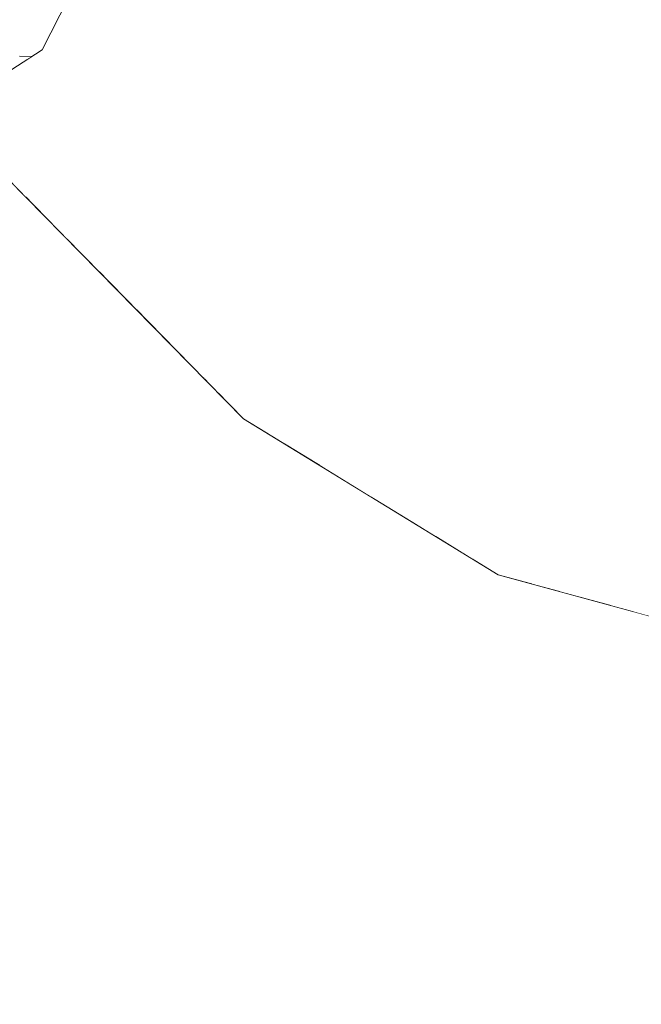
# Model space of a CAD drawing. Header units: millimetres. Extents: x 90539 to 127778, y -34922 to 14506.
# Tile 133 of 256: x 110900 to 110987, y 1000 to 1138. Entities that reach past the tile are written whole.
import ezdxf

# ---------------------------------------------------------------- set-up
doc = ezdxf.new("R2010")
doc.units = ezdxf.units.MM
doc.header["$MEASUREMENT"] = 0
doc.linetypes.add('Wipeout_Contour', pattern=[1000, 0, -1000])
for name, color, linetype in [('Nowe_A-Niepełnosprawni', 7, 'Continuous'), ('Nowe_A-Wymiary-Zewnętrzne', 7, 'Continuous'), ('Nowe_A-Ściany-Działowe', 7, 'Continuous')]:
    doc.layers.add(name, color=color, linetype=linetype)
doc.layers.add('Nowe_A-Niepełnosprawni_Nr_pióra__4', color=7, linetype='Continuous', lineweight=13)
doc.layers.add('Nowe_A-Wymiary-Zewnętrzne_Nr_pióra__46', color=5, linetype='Continuous', lineweight=15)
doc.layers.add('Nowe_A-Wymiary-Zewnętrzne_Nr_pióra__45', color=7, linetype='Continuous', lineweight=15, true_color=0x40a5ff)
doc.layers.add('Nowe_A-Wymiary-Zewnętrzne_Nr_pióra__85', color=7, linetype='Continuous', lineweight=13, true_color=0x80c2ff)
doc.styles.add('STYL_AUTOMATYCZNY_2', font='arial.ttf')
doc.dimstyles.new('STYL_AUTOMATYCZNY__1', dxfattribs={"dimtxt": 125, "dimasz": 47.5, "dimexe": 0.18, "dimexo": 20, "dimgap": 0, "dimtad": 1, "dimdec": 1, "dimlfac": 0.1, "dimzin": 0, "dimdsep": 46, "dimtxsty": 'STYL_AUTOMATYCZNY_2', "dimblk": 'ARROWHEAD_11', "dimblk1": 'ARROWHEAD_11', "dimblk2": 'ARROWHEAD_11', "dimcen": 0.09, "dimclrd": 256, "dimclre": 256, "dimclrt": 5, "dimadec": 1, "dimazin": 0, "dimtfac": 1, "dimtdec": 4, "dimtmove": 0, "dimatfit": 3, "dimfxl": 0, "dimtolj": 1, "dimtzin": 0, "dimarcsym": 0})

# ---------------------------------------------------------------- blocks, each defined once
blk = doc.blocks.new('ElemPrzekroju_23')
at = {"color": 254, "linetype": 'Wipeout_Contour', "lineweight": 0, "ltscale": 332747.250105}
blk.add_wipeout([(110903.68, 1129.42), (110907.9, 1124.75), (110918.1, 1145.44)], dxfattribs=at).dxf.layer = 'Nowe_A-Niepełnosprawni'
at = {"color": 254, "linetype": 'Wipeout_Contour', "lineweight": 0, "ltscale": 332844.517569}
blk.add_wipeout([(110942.89, 1139.01), (110934.49, 1097.02), (110950.11, 1133.4)], dxfattribs=at).dxf.layer = 'Nowe_A-Niepełnosprawni'
at = {"color": 254, "linetype": 'Wipeout_Contour', "lineweight": 0, "ltscale": 332989.646268}
blk.add_wipeout([(110973.64, 1139.3), (110994.6, 1127.51), (111004.3, 1126.86)], dxfattribs=at).dxf.layer = 'Nowe_A-Niepełnosprawni'
at = {"color": 254, "linetype": 'Wipeout_Contour', "lineweight": 0, "ltscale": 332720.062127}
blk.add_wipeout([(110901.71, 1132.86), (110900.01, 1132.9), (110901.13, 1132.49)], dxfattribs=at).dxf.layer = 'Nowe_A-Niepełnosprawni'
at = {"color": 254, "linetype": 'Wipeout_Contour', "lineweight": 0, "ltscale": 332985.122697}
blk.add_wipeout([(110990.13, 1124.79), (110981.31, 1118.21), (110996.79, 1118.68)], dxfattribs=at).dxf.layer = 'Nowe_A-Niepełnosprawni'
at = {"color": 254, "linetype": 'Wipeout_Contour', "lineweight": 0, "ltscale": 332735.277461}
blk.add_wipeout([(110888.88, 1100.8), (110931.37, 1082.16), (110898.39, 1115.71)], dxfattribs=at).dxf.layer = 'Nowe_A-Niepełnosprawni'
at = {"color": 254, "linetype": 'Wipeout_Contour', "lineweight": 0, "ltscale": 332927.987534}
blk.add_wipeout([(110966.55, 1093.46), (110975.23, 1090.27), (110969.8, 1109.76)], dxfattribs=at).dxf.layer = 'Nowe_A-Niepełnosprawni'
at = {"color": 254, "linetype": 'Wipeout_Contour', "lineweight": 0, "ltscale": 332974.733732}
blk.add_wipeout([(110987.04, 1102.18), (110981.81, 1086.83), (110989.97, 1081.47)], dxfattribs=at).dxf.layer = 'Nowe_A-Niepełnosprawni'
at = {"color": 254, "linetype": 'Wipeout_Contour', "lineweight": 0, "ltscale": 332672.751528}
blk.add_wipeout([(110863.47, 956.69), (110925.89, 918.13), (110870.36, 1023)], dxfattribs=at).dxf.layer = 'Nowe_A-Niepełnosprawni'
at = {"color": 254, "linetype": 'Wipeout_Contour', "lineweight": 0, "ltscale": 332988.827333}
blk.add_wipeout([(110988.03, 1150.08), (110978.79, 1143.41), (111004.3, 1126.86)], dxfattribs=at).dxf.layer = 'Nowe_A-Niepełnosprawni'
at = {"color": 254, "linetype": 'Wipeout_Contour', "lineweight": 0, "ltscale": 332752.018428}
blk.add_wipeout([(110903.68, 1129.42), (110918.1, 1145.44), (110912.76, 1148.28)], dxfattribs=at).dxf.layer = 'Nowe_A-Niepełnosprawni'
at = {"color": 254, "linetype": 'Wipeout_Contour', "lineweight": 0, "ltscale": 332871.291899}
blk.add_wipeout([(110942.89, 1139.01), (110950.11, 1133.4), (110960.66, 1145.11)], dxfattribs=at).dxf.layer = 'Nowe_A-Niepełnosprawni'
at = {"color": 254, "linetype": 'Wipeout_Contour', "lineweight": 0, "ltscale": 332711.310673}
blk.add_wipeout([(110900.01, 1132.9), (110893.22, 1127.4), (110901.13, 1132.49)], dxfattribs=at).dxf.layer = 'Nowe_A-Niepełnosprawni'
at = {"color": 254, "linetype": 'Wipeout_Contour', "lineweight": 0, "ltscale": 332953.511189}
blk.add_wipeout([(110981.31, 1118.21), (110990.13, 1124.79), (110965.19, 1124.2)], dxfattribs=at).dxf.layer = 'Nowe_A-Niepełnosprawni'
at = {"color": 254, "linetype": 'Wipeout_Contour', "lineweight": 0, "ltscale": 443642.80002}
blk.add_wipeout([(110900.83, 1113.23), (110902.61, 1111.43), (110906.66, 1107.3), (110910.22, 1114.07)], dxfattribs=at).dxf.layer = 'Nowe_A-Niepełnosprawni'
at = {"color": 254, "linetype": 'Wipeout_Contour', "lineweight": 0, "ltscale": 332936.251503}
blk.add_wipeout([(110975.26, 1110.07), (110969.8, 1109.76), (110975.23, 1090.27)], dxfattribs=at).dxf.layer = 'Nowe_A-Niepełnosprawni'
at = {"color": 254, "linetype": 'Wipeout_Contour', "lineweight": 0, "ltscale": 332858.489499}
blk.add_wipeout([(110922.34, 1029.45), (110940.05, 972.53), (110982.34, 1000.24)], dxfattribs=at).dxf.layer = 'Nowe_A-Niepełnosprawni'
at = {"color": 254, "linetype": 'Wipeout_Contour', "lineweight": 0, "ltscale": 332797.40318}
blk.add_wipeout([(110935.31, 1145.3), (110918.1, 1145.44), (110926.38, 1130.75)], dxfattribs=at).dxf.layer = 'Nowe_A-Niepełnosprawni'
at = {"color": 254, "linetype": 'Wipeout_Contour', "lineweight": 0, "ltscale": 332895.172712}
blk.add_wipeout([(110967, 1137.88), (110960.66, 1145.11), (110950.11, 1133.4)], dxfattribs=at).dxf.layer = 'Nowe_A-Niepełnosprawni'
at = {"color": 254, "linetype": 'Wipeout_Contour', "lineweight": 0, "ltscale": 332974.521636}
blk.add_wipeout([(110978.79, 1143.41), (110973.64, 1139.3), (111004.3, 1126.86)], dxfattribs=at).dxf.layer = 'Nowe_A-Niepełnosprawni'
at = {"color": 254, "linetype": 'Wipeout_Contour', "lineweight": 0, "ltscale": 332701.052114}
blk.add_wipeout([(110889.71, 1125.15), (110890.56, 1124.22), (110903.15, 1133.78)], dxfattribs=at).dxf.layer = 'Nowe_A-Niepełnosprawni'
at = {"color": 254, "linetype": 'Wipeout_Contour', "lineweight": 0, "ltscale": 332984.955064}
blk.add_wipeout([(110981.31, 1118.21), (110990.05, 1114.57), (110996.79, 1118.68)], dxfattribs=at).dxf.layer = 'Nowe_A-Niepełnosprawni'
at = {"color": 254, "linetype": 'Wipeout_Contour', "lineweight": 0, "ltscale": 443669.905143}
blk.add_wipeout([(110910.22, 1114.07), (110906.66, 1107.3), (110911.11, 1102.77), (110919.41, 1106.77)], dxfattribs=at).dxf.layer = 'Nowe_A-Niepełnosprawni'
at = {"color": 254, "linetype": 'Wipeout_Contour', "lineweight": 0, "ltscale": 332955.226407}
blk.add_wipeout([(110981.81, 1086.83), (110982.16, 1112.56), (110975.26, 1110.07)], dxfattribs=at).dxf.layer = 'Nowe_A-Niepełnosprawni'
at = {"color": 254, "linetype": 'Wipeout_Contour', "lineweight": 0, "ltscale": 332929.792426}
blk.add_wipeout([(110934.08, 1046.32), (111013.66, 1004.53), (110967.48, 1054.99)], dxfattribs=at).dxf.layer = 'Nowe_A-Niepełnosprawni'
at = {"color": 254, "linetype": 'Wipeout_Contour', "lineweight": 0, "ltscale": 332925.604903}
blk.add_wipeout([(110973.64, 1139.3), (110960.66, 1145.11), (110974.2, 1136.36)], dxfattribs=at).dxf.layer = 'Nowe_A-Niepełnosprawni'
at = {"color": 254, "linetype": 'Wipeout_Contour', "lineweight": 0, "ltscale": 443626.591645}
blk.add_wipeout([(110903.68, 1129.42), (110895.18, 1119.2), (110896.91, 1117.32), (110907.9, 1124.75)], dxfattribs=at).dxf.layer = 'Nowe_A-Niepełnosprawni'
at = {"color": 254, "linetype": 'Wipeout_Contour', "lineweight": 0, "ltscale": 332970.726449}
blk.add_wipeout([(110990.05, 1114.57), (110981.31, 1118.21), (110982.16, 1112.56)], dxfattribs=at).dxf.layer = 'Nowe_A-Niepełnosprawni'
at = {"color": 254, "linetype": 'Wipeout_Contour', "lineweight": 0, "ltscale": 332765.754466}
blk.add_wipeout([(110919.41, 1106.77), (110919.85, 1115.07), (110910.22, 1114.07)], dxfattribs=at).dxf.layer = 'Nowe_A-Niepełnosprawni'
at = {"color": 254, "linetype": 'Wipeout_Contour', "lineweight": 0, "ltscale": 332841.749492}
blk.add_wipeout([(110967.48, 1054.99), (110924.79, 1071.31), (110934.08, 1046.32)], dxfattribs=at).dxf.layer = 'Nowe_A-Niepełnosprawni'
at = {"color": 254, "linetype": 'Wipeout_Contour', "lineweight": 0, "ltscale": 332746.270007}
blk.add_wipeout([(110940.05, 972.53), (110922.34, 1029.45), (110870.36, 1023)], dxfattribs=at).dxf.layer = 'Nowe_A-Niepełnosprawni'
at = {"color": 254, "linetype": 'Wipeout_Contour', "lineweight": 0, "ltscale": 332769.708965}
blk.add_wipeout([(110918.1, 1145.44), (110907.9, 1124.75), (110926.38, 1130.75)], dxfattribs=at).dxf.layer = 'Nowe_A-Niepełnosprawni'
at = {"color": 254, "linetype": 'Wipeout_Contour', "lineweight": 0, "ltscale": 443609.959485}
blk.add_wipeout([(110890.56, 1124.22), (110890.88, 1123.88), (110902.38, 1131.66), (110903.15, 1133.78)], dxfattribs=at).dxf.layer = 'Nowe_A-Niepełnosprawni'
at = {"color": 254, "linetype": 'Wipeout_Contour', "lineweight": 0, "ltscale": 332764.78321}
blk.add_wipeout([(110924.79, 1071.31), (110890.78, 1085.6), (110934.08, 1046.32)], dxfattribs=at).dxf.layer = 'Nowe_A-Niepełnosprawni'
at = {"color": 254, "linetype": 'Wipeout_Contour', "lineweight": 0, "ltscale": 332988.846901}
blk.add_wipeout([(110993.2, 1053.18), (110967.48, 1054.99), (111013.66, 1004.53)], dxfattribs=at).dxf.layer = 'Nowe_A-Niepełnosprawni'
at = {"color": 254, "linetype": 'Wipeout_Contour', "lineweight": 0, "ltscale": 332748.780982}
blk.add_wipeout([(110925.89, 918.13), (110940.05, 972.53), (110870.36, 1023)], dxfattribs=at).dxf.layer = 'Nowe_A-Niepełnosprawni'
at = {"color": 254, "linetype": 'Wipeout_Contour', "lineweight": 0, "ltscale": 332736.213655}
blk.add_wipeout([(110903.15, 1133.78), (110902.38, 1131.66), (110912.76, 1148.28)], dxfattribs=at).dxf.layer = 'Nowe_A-Niepełnosprawni'
at = {"color": 254, "linetype": 'Wipeout_Contour', "lineweight": 0, "ltscale": 332709.025692}
blk.add_wipeout([(110903.68, 1129.42), (110892.82, 1121.77), (110895.18, 1119.2)], dxfattribs=at).dxf.layer = 'Nowe_A-Niepełnosprawni'
at = {"color": 254, "linetype": 'Wipeout_Contour', "lineweight": 0, "ltscale": 332720.852758}
blk.add_wipeout([(110888.88, 1100.8), (110890.78, 1085.6), (110924.79, 1071.31)], dxfattribs=at).dxf.layer = 'Nowe_A-Niepełnosprawni'
at = {"color": 254, "linetype": 'Wipeout_Contour', "lineweight": 0, "ltscale": 332943.954675}
blk.add_wipeout([(110934.08, 1046.32), (110982.34, 1000.24), (111013.66, 1004.53)], dxfattribs=at).dxf.layer = 'Nowe_A-Niepełnosprawni'
at = {"color": 254, "linetype": 'Wipeout_Contour', "lineweight": 0, "ltscale": 332658.792819}
blk.add_wipeout([(110922.34, 1029.45), (110851.44, 1045.09), (110870.36, 1023)], dxfattribs=at).dxf.layer = 'Nowe_A-Niepełnosprawni'
at = {"color": 254, "linetype": 'Wipeout_Contour', "lineweight": 0, "ltscale": 887332.516563}
blk.add_wipeout([(110911.19, 1149.6), (110903.15, 1133.78), (110912.76, 1148.28), (110912.96, 1149.28), (110911.95, 1148.56), (110911.81, 1148.55), (110911.81, 1148.54), (110911.77, 1148.55)], dxfattribs=at).dxf.layer = 'Nowe_A-Niepełnosprawni'
at = {"color": 254, "linetype": 'Wipeout_Contour', "lineweight": 0, "ltscale": 443611.447529}
blk.add_wipeout([(110890.88, 1123.88), (110891.56, 1123.13), (110903.68, 1129.42), (110902.38, 1131.66)], dxfattribs=at).dxf.layer = 'Nowe_A-Niepełnosprawni'
at = {"color": 254, "linetype": 'Wipeout_Contour', "lineweight": 0, "ltscale": 332688.422607}
blk.add_wipeout([(110890.78, 1085.6), (110860.14, 1059.18), (110922.34, 1029.45)], dxfattribs=at).dxf.layer = 'Nowe_A-Niepełnosprawni'
at = {"color": 254, "linetype": 'Wipeout_Contour', "lineweight": 0, "ltscale": 333005.115036}
blk.add_wipeout([(111013.66, 1004.53), (110982.34, 1000.24), (110996, 940.97)], dxfattribs=at).dxf.layer = 'Nowe_A-Niepełnosprawni'
at = {"color": 254, "linetype": 'Wipeout_Contour', "lineweight": 0, "ltscale": 332760.611599}
blk.add_wipeout([(110888.88, 1100.8), (110924.79, 1071.31), (110931.37, 1082.16)], dxfattribs=at).dxf.layer = 'Nowe_A-Niepełnosprawni'
at = {"color": 254, "linetype": 'Wipeout_Contour', "lineweight": 0, "ltscale": 332649.061571}
blk.add_wipeout([(110851.44, 1045.09), (110922.34, 1029.45), (110860.14, 1059.18)], dxfattribs=at).dxf.layer = 'Nowe_A-Niepełnosprawni'
at = {"color": 254, "linetype": 'Wipeout_Contour', "lineweight": 0, "ltscale": 332763.217186}
blk.add_wipeout([(110911.11, 1102.77), (110916.4, 1097.39), (110919.41, 1106.77)], dxfattribs=at).dxf.layer = 'Nowe_A-Niepełnosprawni'
at = {"color": 254, "linetype": 'Wipeout_Contour', "lineweight": 0, "ltscale": 332839.45108}
blk.add_wipeout([(110924.79, 1071.31), (110967.48, 1054.99), (110931.37, 1082.16)], dxfattribs=at).dxf.layer = 'Nowe_A-Niepełnosprawni'
at = {"color": 254, "linetype": 'Wipeout_Contour', "lineweight": 0, "ltscale": 332880.693848}
blk.add_wipeout([(110966.98, 1060.34), (110931.37, 1082.16), (110967.48, 1054.99)], dxfattribs=at).dxf.layer = 'Nowe_A-Niepełnosprawni'
at = {"color": 254, "linetype": 'Wipeout_Contour', "lineweight": 0, "ltscale": 332879.198587}
blk.add_wipeout([(110961.86, 1095.36), (110950.74, 1090.55), (110950.11, 1081.71)], dxfattribs=at).dxf.layer = 'Nowe_A-Niepełnosprawni'
at = {"color": 254, "linetype": 'Wipeout_Contour', "lineweight": 0, "ltscale": 332761.993614}
blk.add_wipeout([(110934.08, 1046.32), (110890.78, 1085.6), (110922.34, 1029.45)], dxfattribs=at).dxf.layer = 'Nowe_A-Niepełnosprawni'
at = {"color": 254, "linetype": 'Wipeout_Contour', "lineweight": 0, "ltscale": 332943.216163}
blk.add_wipeout([(110966.98, 1060.34), (110967.48, 1054.99), (110993.2, 1053.18)], dxfattribs=at).dxf.layer = 'Nowe_A-Niepełnosprawni'
at = {"color": 254, "linetype": 'Wipeout_Contour', "lineweight": 0, "ltscale": 332850.936855}
blk.add_wipeout([(110934.49, 1097.02), (110950.11, 1081.71), (110950.74, 1090.55)], dxfattribs=at).dxf.layer = 'Nowe_A-Niepełnosprawni'
at = {"color": 254, "linetype": 'Wipeout_Contour', "lineweight": 0, "ltscale": 443893.00783}
blk.add_wipeout([(110970.81, 1074.11), (110963.41, 1062.53), (110966.98, 1060.34), (110971.73, 1059.04)], dxfattribs=at).dxf.layer = 'Nowe_A-Niepełnosprawni'
at = {"color": 254, "linetype": 'Wipeout_Contour', "lineweight": 0, "ltscale": 443937.633437}
blk.add_wipeout([(110976.86, 1071.95), (110978.32, 1057.24), (110978.97, 1057.07), (110982.83, 1056.01)], dxfattribs=at).dxf.layer = 'Nowe_A-Niepełnosprawni'
at = {"color": 254, "linetype": 'Wipeout_Contour', "lineweight": 0, "ltscale": 332853.28705}
blk.add_wipeout([(110922.34, 1029.45), (110982.34, 1000.24), (110934.08, 1046.32)], dxfattribs=at).dxf.layer = 'Nowe_A-Niepełnosprawni'
at = {"color": 254, "linetype": 'Wipeout_Contour', "lineweight": 0, "ltscale": 332833.876852}
blk.add_wipeout([(110934.49, 1097.02), (110932.82, 1089.88), (110950.11, 1081.71)], dxfattribs=at).dxf.layer = 'Nowe_A-Niepełnosprawni'
at = {"color": 254, "linetype": 'Wipeout_Contour', "lineweight": 0, "ltscale": 332933.767334}
blk.add_wipeout([(110975.63, 1057.98), (110970.81, 1074.11), (110971.73, 1059.04)], dxfattribs=at).dxf.layer = 'Nowe_A-Niepełnosprawni'
at = {"color": 254, "linetype": 'Wipeout_Contour', "lineweight": 0, "ltscale": 443949.413597}
blk.add_wipeout([(110982.29, 1071.05), (110976.86, 1071.95), (110984.28, 1055.62), (110986.01, 1055.14)], dxfattribs=at).dxf.layer = 'Nowe_A-Niepełnosprawni'
at = {"color": 254, "linetype": 'Wipeout_Contour', "lineweight": 0, "ltscale": 332851.455138}
blk.add_wipeout([(110934.49, 1097.02), (110950.74, 1090.55), (110950.11, 1133.4)], dxfattribs=at).dxf.layer = 'Nowe_A-Niepełnosprawni'
at = {"color": 254, "linetype": 'Wipeout_Contour', "lineweight": 0, "ltscale": 443744.489071}
blk.add_wipeout([(110928.64, 1088.42), (110927.83, 1085.76), (110931.37, 1082.16), (110935.07, 1079.89)], dxfattribs=at).dxf.layer = 'Nowe_A-Niepełnosprawni'
at = {"color": 254, "linetype": 'Wipeout_Contour', "lineweight": 0, "ltscale": 443966.54828}
blk.add_wipeout([(110989.97, 1081.47), (110982.29, 1071.05), (110986.01, 1055.14), (110988.06, 1054.59)], dxfattribs=at).dxf.layer = 'Nowe_A-Niepełnosprawni'
at = {"color": 254, "linetype": 'Wipeout_Contour', "lineweight": 0, "ltscale": 443871.086355}
blk.add_wipeout([(110970.81, 1074.11), (110957.45, 1073.17), (110958.33, 1065.64), (110963.41, 1062.53)], dxfattribs=at).dxf.layer = 'Nowe_A-Niepełnosprawni'
at = {"color": 254, "linetype": 'Wipeout_Contour', "lineweight": 0, "ltscale": 332899.225772}
blk.add_wipeout([(110967, 1137.88), (110950.11, 1133.4), (110965.19, 1124.2)], dxfattribs=at).dxf.layer = 'Nowe_A-Niepełnosprawni'
at = {"color": 254, "linetype": 'Wipeout_Contour', "lineweight": 0, "ltscale": 332934.211595}
blk.add_wipeout([(110975.23, 1090.27), (110966.55, 1093.46), (110976.86, 1071.95)], dxfattribs=at).dxf.layer = 'Nowe_A-Niepełnosprawni'
at = {"color": 254, "linetype": 'Wipeout_Contour', "lineweight": 0, "ltscale": 443794.822756}
blk.add_wipeout([(110932.82, 1089.88), (110942.15, 1075.55), (110949.22, 1071.22), (110950.11, 1081.71)], dxfattribs=at).dxf.layer = 'Nowe_A-Niepełnosprawni'
at = {"color": 254, "linetype": 'Wipeout_Contour', "lineweight": 0, "ltscale": 332796.658494}
blk.add_wipeout([(110925.7, 1087.93), (110925.87, 1087.75), (110928.64, 1088.42)], dxfattribs=at).dxf.layer = 'Nowe_A-Niepełnosprawni'
at = {"color": 254, "linetype": 'Wipeout_Contour', "lineweight": 0, "ltscale": 332919.439597}
blk.add_wipeout([(110974.2, 1136.36), (110960.66, 1145.11), (110967, 1137.88)], dxfattribs=at).dxf.layer = 'Nowe_A-Niepełnosprawni'
at = {"color": 254, "linetype": 'Wipeout_Contour', "lineweight": 0, "ltscale": 332949.012844}
blk.add_wipeout([(110981.81, 1086.83), (110975.26, 1110.07), (110975.23, 1090.27)], dxfattribs=at).dxf.layer = 'Nowe_A-Niepełnosprawni'
at = {"color": 254, "linetype": 'Wipeout_Contour', "lineweight": 0, "ltscale": 443711.759974}
blk.add_wipeout([(110919.41, 1106.77), (110916.4, 1097.39), (110925.7, 1087.93), (110928.64, 1088.42)], dxfattribs=at).dxf.layer = 'Nowe_A-Niepełnosprawni'
at = {"color": 254, "linetype": 'Wipeout_Contour', "lineweight": 0, "ltscale": 332906.0864}
blk.add_wipeout([(110961.86, 1095.36), (110957.45, 1073.17), (110970.81, 1074.11)], dxfattribs=at).dxf.layer = 'Nowe_A-Niepełnosprawni'
at = {"color": 254, "linetype": 'Wipeout_Contour', "lineweight": 0, "ltscale": 332870.580846}
blk.add_wipeout([(110950.11, 1081.71), (110949.22, 1071.22), (110955.32, 1067.48)], dxfattribs=at).dxf.layer = 'Nowe_A-Niepełnosprawni'
at = {"color": 254, "linetype": 'Wipeout_Contour', "lineweight": 0, "ltscale": 332912.235338}
blk.add_wipeout([(110966.55, 1093.46), (110969.8, 1109.76), (110959.47, 1121.13)], dxfattribs=at).dxf.layer = 'Nowe_A-Niepełnosprawni'
at = {"color": 254, "linetype": 'Wipeout_Contour', "lineweight": 0, "ltscale": 332782.676585}
blk.add_wipeout([(110919.41, 1106.77), (110926.38, 1102.73), (110919.85, 1115.07)], dxfattribs=at).dxf.layer = 'Nowe_A-Niepełnosprawni'
at = {"color": 254, "linetype": 'Wipeout_Contour', "lineweight": 0, "ltscale": 443762.095226}
blk.add_wipeout([(110932.82, 1089.88), (110928.64, 1088.42), (110937.28, 1078.54), (110942.15, 1075.55)], dxfattribs=at).dxf.layer = 'Nowe_A-Niepełnosprawni'
at = {"color": 254, "linetype": 'Wipeout_Contour', "lineweight": 0, "ltscale": 332950.343728}
blk.add_wipeout([(110975.23, 1090.27), (110976.86, 1071.95), (110982.29, 1071.05)], dxfattribs=at).dxf.layer = 'Nowe_A-Niepełnosprawni'
at = {"color": 254, "linetype": 'Wipeout_Contour', "lineweight": 0, "ltscale": 332820.806538}
blk.add_wipeout([(110942.89, 1139.01), (110926.38, 1130.75), (110934.49, 1097.02)], dxfattribs=at).dxf.layer = 'Nowe_A-Niepełnosprawni'
at = {"color": 254, "linetype": 'Wipeout_Contour', "lineweight": 0, "ltscale": 332891.799533}
blk.add_wipeout([(110959.47, 1121.13), (110965.19, 1124.2), (110950.11, 1133.4)], dxfattribs=at).dxf.layer = 'Nowe_A-Niepełnosprawni'
at = {"color": 254, "linetype": 'Wipeout_Contour', "lineweight": 0, "ltscale": 332943.121477}
blk.add_wipeout([(110975.26, 1110.07), (110981.31, 1118.21), (110969.8, 1109.76)], dxfattribs=at).dxf.layer = 'Nowe_A-Niepełnosprawni'
at = {"color": 254, "linetype": 'Wipeout_Contour', "lineweight": 0, "ltscale": 443921.618835}
blk.add_wipeout([(110970.81, 1074.11), (110975.63, 1057.98), (110978.32, 1057.24), (110976.86, 1071.95)], dxfattribs=at).dxf.layer = 'Nowe_A-Niepełnosprawni'
at = {"color": 254, "linetype": 'Wipeout_Contour', "lineweight": 0, "ltscale": 332947.123459}
blk.add_wipeout([(110990.13, 1124.79), (110974.51, 1133.01), (110965.19, 1124.2)], dxfattribs=at).dxf.layer = 'Nowe_A-Niepełnosprawni'
at = {"color": 254, "linetype": 'Wipeout_Contour', "lineweight": 0, "ltscale": 332771.054839}
blk.add_wipeout([(110907.9, 1124.75), (110919.85, 1115.07), (110926.38, 1130.75)], dxfattribs=at).dxf.layer = 'Nowe_A-Niepełnosprawni'
at = {"color": 254, "linetype": 'Wipeout_Contour', "lineweight": 0, "ltscale": 332955.108992}
blk.add_wipeout([(110981.31, 1118.21), (110975.26, 1110.07), (110982.16, 1112.56)], dxfattribs=at).dxf.layer = 'Nowe_A-Niepełnosprawni'
at = {"color": 254, "linetype": 'Wipeout_Contour', "lineweight": 0, "ltscale": 332796.894913}
blk.add_wipeout([(110928.64, 1088.42), (110932.82, 1089.88), (110919.41, 1106.77)], dxfattribs=at).dxf.layer = 'Nowe_A-Niepełnosprawni'
at = {"color": 254, "linetype": 'Wipeout_Contour', "lineweight": 0, "ltscale": 332930.056126}
blk.add_wipeout([(110976.86, 1071.95), (110966.55, 1093.46), (110970.81, 1074.11)], dxfattribs=at).dxf.layer = 'Nowe_A-Niepełnosprawni'
at = {"color": 254, "linetype": 'Wipeout_Contour', "lineweight": 0, "ltscale": 332736.648293}
blk.add_wipeout([(110912.76, 1148.28), (110902.38, 1131.66), (110903.68, 1129.42)], dxfattribs=at).dxf.layer = 'Nowe_A-Niepełnosprawni'
at = {"color": 254, "linetype": 'Wipeout_Contour', "lineweight": 0, "ltscale": 332956.616063}
blk.add_wipeout([(110990.13, 1124.79), (110974.2, 1136.36), (110974.51, 1133.01)], dxfattribs=at).dxf.layer = 'Nowe_A-Niepełnosprawni'
at = {"color": 254, "linetype": 'Wipeout_Contour', "lineweight": 0, "ltscale": 554542.653361}
blk.add_wipeout([(110896.91, 1117.32), (110898.39, 1115.71), (110900.83, 1113.23), (110910.22, 1114.07), (110907.9, 1124.75)], dxfattribs=at).dxf.layer = 'Nowe_A-Niepełnosprawni'
at = {"color": 254, "linetype": 'Wipeout_Contour', "lineweight": 0, "ltscale": 332911.31845}
blk.add_wipeout([(110969.8, 1109.76), (110965.19, 1124.2), (110959.47, 1121.13)], dxfattribs=at).dxf.layer = 'Nowe_A-Niepełnosprawni'
at = {"color": 254, "linetype": 'Wipeout_Contour', "lineweight": 0, "ltscale": 332975.7832}
blk.add_wipeout([(110990.05, 1114.57), (110982.16, 1112.56), (110987.04, 1102.18)], dxfattribs=at).dxf.layer = 'Nowe_A-Niepełnosprawni'
at = {"color": 254, "linetype": 'Wipeout_Contour', "lineweight": 0, "ltscale": 332798.123365}
blk.add_wipeout([(110928.64, 1088.42), (110925.87, 1087.75), (110927.83, 1085.76)], dxfattribs=at).dxf.layer = 'Nowe_A-Niepełnosprawni'
at = {"color": 254, "linetype": 'Wipeout_Contour', "lineweight": 0, "ltscale": 332958.873355}
blk.add_wipeout([(110976.86, 1071.95), (110982.83, 1056.01), (110984.28, 1055.62)], dxfattribs=at).dxf.layer = 'Nowe_A-Niepełnosprawni'
at = {"layer": 'Nowe_A-Niepełnosprawni_Nr_pióra__4', "color": 7, "linetype": 'Continuous', "lineweight": 13}
for p, q in [((110911.19, 1149.6), (110903.15, 1133.78)), ((110900.01, 1132.9), (110901.71, 1132.86)), ((110966.98, 1060.34), (110993.2, 1053.18))]:
    blk.add_line(p, q, dxfattribs=at)
at = {"color": 254, "linetype": 'Wipeout_Contour', "lineweight": 0, "ltscale": 332975.889048}
blk.add_wipeout([(110990.13, 1124.79), (110994.6, 1127.51), (110974.2, 1136.36)], dxfattribs=at).dxf.layer = 'Nowe_A-Niepełnosprawni'
at = {"color": 254, "linetype": 'Wipeout_Contour', "lineweight": 0, "ltscale": 332705.564514}
blk.add_wipeout([(110891.56, 1123.13), (110892.82, 1121.77), (110903.68, 1129.42)], dxfattribs=at).dxf.layer = 'Nowe_A-Niepełnosprawni'
at = {"color": 254, "linetype": 'Wipeout_Contour', "lineweight": 0, "ltscale": 332755.17604}
blk.add_wipeout([(110910.22, 1114.07), (110919.85, 1115.07), (110907.9, 1124.75)], dxfattribs=at).dxf.layer = 'Nowe_A-Niepełnosprawni'
at = {"color": 254, "linetype": 'Wipeout_Contour', "lineweight": 0, "ltscale": 332816.575284}
blk.add_wipeout([(110928.64, 1088.42), (110935.07, 1079.89), (110937.28, 1078.54)], dxfattribs=at).dxf.layer = 'Nowe_A-Niepełnosprawni'
at = {"layer": 'Nowe_A-Niepełnosprawni_Nr_pióra__4', "color": 7, "linetype": 'Continuous', "lineweight": 13}
blk.add_line((110903.15, 1133.78), (110889.71, 1125.15), dxfattribs=at)
at = {"color": 254, "linetype": 'Wipeout_Contour', "lineweight": 0, "ltscale": 332960.307414}
blk.add_wipeout([(110974.2, 1136.36), (110994.6, 1127.51), (110973.64, 1139.3)], dxfattribs=at).dxf.layer = 'Nowe_A-Niepełnosprawni'
at = {"color": 254, "linetype": 'Wipeout_Contour', "lineweight": 0, "ltscale": 332797.569558}
blk.add_wipeout([(110919.85, 1115.07), (110934.49, 1097.02), (110926.38, 1130.75)], dxfattribs=at).dxf.layer = 'Nowe_A-Niepełnosprawni'
at = {"color": 254, "linetype": 'Wipeout_Contour', "lineweight": 0, "ltscale": 332933.388745}
blk.add_wipeout([(110969.8, 1109.76), (110981.31, 1118.21), (110965.19, 1124.2)], dxfattribs=at).dxf.layer = 'Nowe_A-Niepełnosprawni'
at = {"color": 254, "linetype": 'Wipeout_Contour', "lineweight": 0, "ltscale": 332822.056016}
blk.add_wipeout([(110935.31, 1145.3), (110926.38, 1130.75), (110942.89, 1139.01)], dxfattribs=at).dxf.layer = 'Nowe_A-Niepełnosprawni'
at = {"color": 254, "linetype": 'Wipeout_Contour', "lineweight": 0, "ltscale": 332924.313938}
blk.add_wipeout([(110974.51, 1133.01), (110967, 1137.88), (110965.19, 1124.2)], dxfattribs=at).dxf.layer = 'Nowe_A-Niepełnosprawni'
at = {"color": 254, "linetype": 'Wipeout_Contour', "lineweight": 0, "ltscale": 332904.500642}
blk.add_wipeout([(110966.55, 1093.46), (110959.47, 1121.13), (110961.86, 1095.36)], dxfattribs=at).dxf.layer = 'Nowe_A-Niepełnosprawni'
at = {"color": 254, "linetype": 'Wipeout_Contour', "lineweight": 0, "ltscale": 332797.278748}
blk.add_wipeout([(110926.38, 1102.73), (110934.49, 1097.02), (110919.85, 1115.07)], dxfattribs=at).dxf.layer = 'Nowe_A-Niepełnosprawni'
at = {"color": 254, "linetype": 'Wipeout_Contour', "lineweight": 0, "ltscale": 332967.812869}
blk.add_wipeout([(110987.04, 1102.18), (110982.16, 1112.56), (110981.81, 1086.83)], dxfattribs=at).dxf.layer = 'Nowe_A-Niepełnosprawni'
at = {"color": 254, "linetype": 'Wipeout_Contour', "lineweight": 0, "ltscale": 332932.68204}
blk.add_wipeout([(110967, 1137.88), (110974.51, 1133.01), (110974.2, 1136.36)], dxfattribs=at).dxf.layer = 'Nowe_A-Niepełnosprawni'
at = {"color": 254, "linetype": 'Wipeout_Contour', "lineweight": 0, "ltscale": 332809.656834}
blk.add_wipeout([(110934.49, 1097.02), (110926.38, 1102.73), (110932.82, 1089.88)], dxfattribs=at).dxf.layer = 'Nowe_A-Niepełnosprawni'
at = {"color": 254, "linetype": 'Wipeout_Contour', "lineweight": 0, "ltscale": 332915.192951}
blk.add_wipeout([(110966.55, 1093.46), (110961.86, 1095.36), (110970.81, 1074.11)], dxfattribs=at).dxf.layer = 'Nowe_A-Niepełnosprawni'
at = {"color": 254, "linetype": 'Wipeout_Contour', "lineweight": 0, "ltscale": 332970.26367}
blk.add_wipeout([(110981.81, 1086.83), (110982.29, 1071.05), (110989.97, 1081.47)], dxfattribs=at).dxf.layer = 'Nowe_A-Niepełnosprawni'
at = {"color": 254, "linetype": 'Wipeout_Contour', "lineweight": 0, "ltscale": 332888.222712}
blk.add_wipeout([(110950.74, 1090.55), (110961.86, 1095.36), (110959.47, 1121.13)], dxfattribs=at).dxf.layer = 'Nowe_A-Niepełnosprawni'
at = {"color": 254, "linetype": 'Wipeout_Contour', "lineweight": 0, "ltscale": 332794.949032}
blk.add_wipeout([(110919.41, 1106.77), (110932.82, 1089.88), (110926.38, 1102.73)], dxfattribs=at).dxf.layer = 'Nowe_A-Niepełnosprawni'
at = {"color": 254, "linetype": 'Wipeout_Contour', "lineweight": 0, "ltscale": 332954.744829}
blk.add_wipeout([(110981.81, 1086.83), (110975.23, 1090.27), (110982.29, 1071.05)], dxfattribs=at).dxf.layer = 'Nowe_A-Niepełnosprawni'
at = {"layer": 'Nowe_A-Niepełnosprawni_Nr_pióra__4', "color": 7, "linetype": 'Continuous', "lineweight": 13}
blk.add_line((110931.37, 1082.16), (110898.39, 1115.71), dxfattribs=at)
at = {"color": 254, "linetype": 'Wipeout_Contour', "lineweight": 0, "ltscale": 332877.576619}
blk.add_wipeout([(110959.47, 1121.13), (110950.11, 1133.4), (110950.74, 1090.55)], dxfattribs=at).dxf.layer = 'Nowe_A-Niepełnosprawni'
at = {"color": 254, "linetype": 'Wipeout_Contour', "lineweight": 0, "ltscale": 332885.166035}
blk.add_wipeout([(110950.11, 1081.71), (110957.45, 1073.17), (110961.86, 1095.36)], dxfattribs=at).dxf.layer = 'Nowe_A-Niepełnosprawni'
at = {"color": 254, "linetype": 'Wipeout_Contour', "lineweight": 0, "ltscale": 443841.396856}
blk.add_wipeout([(110950.11, 1081.71), (110955.32, 1067.48), (110958.33, 1065.64), (110957.45, 1073.17)], dxfattribs=at).dxf.layer = 'Nowe_A-Niepełnosprawni'
at = {"layer": 'Nowe_A-Niepełnosprawni_Nr_pióra__4', "color": 7, "linetype": 'Continuous', "lineweight": 13}
blk.add_line((110931.37, 1082.16), (110966.98, 1060.34), dxfattribs=at)
blk = doc.blocks.new('ElemPrzekroju_25')
at = {"color": 254, "linetype": 'Wipeout_Contour', "lineweight": 0, "ltscale": 6815411.693442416}
blk.add_wipeout([(109677.6, 2540), (109677.6, 2100), (110477.6, 2100), (110477.6, 519.19), (110503.66, 549.44), (110520.6, 562.24), (110520.6, 2117), (111654.6, 2117), (111654.6, 0), (111973.1, 0), (111973.1, 2.45), (111943.06, 2.45), (111910.44, 86.95), (111909.1, 94.15), (111909.1, 204.5), (111973.1, 204.5), (111973.1, 205.5), (111908.1, 205.5), (111908.1, 228.49), (111870.92, 228.49), (111870.92, 232.26), (111870.92, 232.76), (111870.9, 257.12), (111870.92, 260.3), (111870.92, 477.41), (111870.9, 514.77), (111870.92, 548.64), (111870.92, 566.63), (111870.72, 573.91), (111870.15, 590.35), (111869.58, 605.28), (111868.94, 621.57), (111868.28, 635.36), (111867.53, 651.5), (111866.73, 666.91), (111866.46, 675.53), (111870.87, 676.73), (111870.92, 687.28), (111870.92, 691.98), (111870.92, 692.51), (111908.1, 692.51), (111908.1, 717), (111918.49, 749.19), (111892.43, 753.66), (111890.42, 755.43), (111889.48, 757.69), (111889.61, 759.5), (111889.69, 759.95), (111890.43, 764.33), (111895.67, 795.02), (111896.27, 798.52), (111897.03, 800.85), (111898.43, 802.31), (111900.88, 803.3), (111934.17, 797.72), (111934, 797.19), (111947.82, 839.98), (111973.27, 839.98), (111973.27, 840), (112527.6, 840), (112527.6, 2540)], dxfattribs=at).dxf.layer = 'Nowe_A-Ściany-Działowe'
blk = doc.blocks.new('*D748')
at = {"layer": 'Nowe_A-Wymiary-Zewnętrzne_Nr_pióra__45', "linetype": 'Continuous', "lineweight": 15, "true_color": 0x40a5ff}
for points in [[(119375.13, 12845), (119376.08, 12840.22), (119378.79, 12836.16), (119382.84, 12833.45), (119387.63, 12832.5), (119392.41, 12833.45), (119396.47, 12836.16), (119399.18, 12840.22), (119400.13, 12845), (119399.18, 12849.78), (119396.47, 12853.84), (119392.41, 12856.55), (119387.63, 12857.5), (119382.84, 12856.55), (119378.79, 12853.84), (119376.08, 12849.78)], [(119375.13, -450), (119376.08, -454.78), (119378.79, -458.84), (119382.84, -461.55), (119387.63, -462.5), (119392.41, -461.55), (119396.47, -458.84), (119399.18, -454.78), (119400.13, -450), (119399.18, -445.22), (119396.47, -441.16), (119392.41, -438.45), (119387.63, -437.5), (119382.84, -438.45), (119378.79, -441.16), (119376.08, -445.22)]]:
    blk.add_hatch(color=161, dxfattribs=at).paths.add_polyline_path(points)
at = {"layer": 'Nowe_A-Wymiary-Zewnętrzne_Nr_pióra__45', "color": 161, "linetype": 'Continuous', "lineweight": 15, "true_color": 0x40a5ff}
for centre in [(119387.63, 12845), (119387.63, -450)]:
    blk.add_circle(centre, 12.5, dxfattribs=at)
at = {"layer": 'Nowe_A-Wymiary-Zewnętrzne_Nr_pióra__85', "color": 151, "linetype": 'Continuous', "lineweight": 13, "true_color": 0x80c2ff}
for p, q in [((119387.63, 12857.5), (119387.63, 12870)), ((119375.13, 12845), (119340.75, 12845)), ((119434.5, 12845), (119400.13, 12845)), ((119387.63, -437.5), (119387.63, 12832.5)), ((119375.13, -450), (119340.75, -450)), ((119434.5, -450), (119400.13, -450)), ((119387.63, -475), (119387.63, -462.5))]:
    blk.add_line(p, q, dxfattribs=at)
at = {"layer": 'Nowe_A-Wymiary-Zewnętrzne_Nr_pióra__46', "color": 5, "lineweight": 15, "insert": (119362.63, 5911.52), "char_height": 125, "attachment_point": 7, "rotation": 90, "style": 'STYL_AUTOMATYCZNY_2'}
blk.add_mtext('\\A1;{\\pql;\\fArial|b0|i0|c238|p0;\\W1.000000;1\xa0329,5}', dxfattribs=at)
blk = doc.blocks.new('ARROWHEAD_11')
at = {"color": 0, "linetype": 'Continuous', "lineweight": 0}
blk.add_line((0, 0), (-1, 0), dxfattribs=at)
at = {"color": 0, "linetype": 'Continuous', "lineweight": 0, "const_width": 0.25, "flags": 128}
blk.add_lwpolyline([(-0.125, 0, 1), (0.125, 0, 1)], format="xyb", close=True, dxfattribs=at)

msp = doc.modelspace()

# ---------------------------------------------------------------- block references
at = {"layer": 'Nowe_A-Niepełnosprawni', "lineweight": 0}
msp.add_blockref('ElemPrzekroju_23', (0, 0), dxfattribs=at)

# ---------------------------------------------------------------- next in the draw order: block references
at = {"layer": 'Nowe_A-Ściany-Działowe', "lineweight": 0}
msp.add_blockref('ElemPrzekroju_25', (0, 0), dxfattribs=at)

# ---------------------------------------------------------------- next in the draw order: dimensions: what is measured, and where the dimension line sits
at = {"layer": 'Nowe_A-Wymiary-Zewnętrzne', "color": 151, "linetype": 'Continuous', "lineweight": 13, "true_color": 0x80c2ff}
dim = msp.add_linear_dim(base=(119387.63, 12845), p1=(95120.09, -450), p2=(98654.74, 12845), angle=90, dimstyle='STYL_AUTOMATYCZNY__1', dxfattribs=at)
dim.commit()
dim.dimension.update_dxf_attribs({"geometry": '*D748', "text_midpoint": (119300.13, 6192.64), "dimtype": 160, "text_rotation": 90})

doc.saveas('drawing.dxf')
